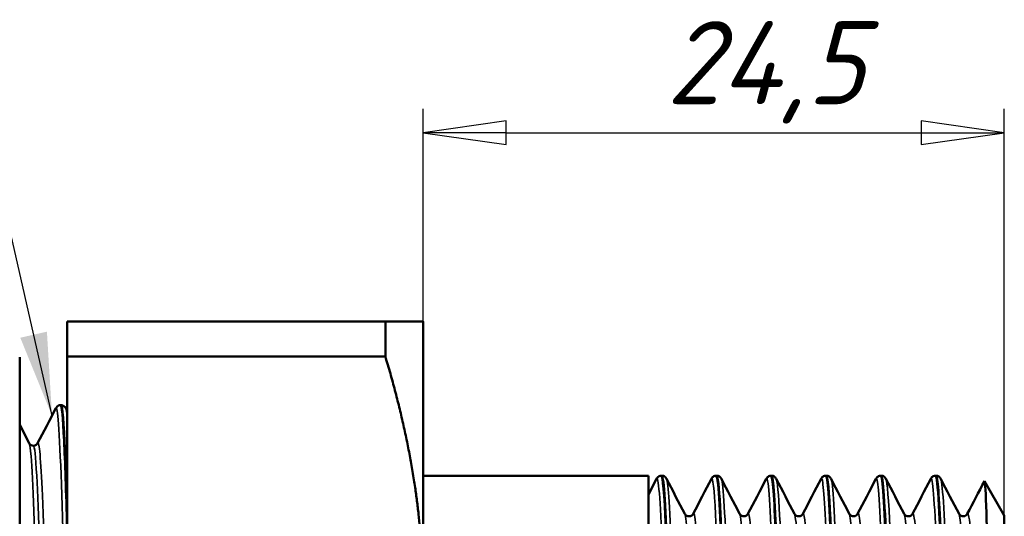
# Model space of a CAD drawing. Header units: millimetres. Extents: x -127 to 748, y -69 to 356.
# Tile 6 of 16: x 55 to 96, y 144 to 165. Entities that reach past the tile are written whole.
import ezdxf

# ---------------------------------------------------------------- set-up
doc = ezdxf.new("R2010")
doc.units = ezdxf.units.MM
for name, color, linetype, lineweight in [('Видимые тонкие (ГОСТ)', 7, 'Continuous', 35), ('Видимый контур (ГОСТ)', 7, 'Continuous', 50), ('Обозначение (ГОСТ)', 7, 'Continuous', 25), ('Размер (ГОСТ)', 7, 'Continuous', 25)]:
    doc.layers.add(name, color=color, linetype=linetype, lineweight=lineweight)
doc.styles.add('Обычный текст (ГОСТ)', font='GOST Common Italic.ttf')
doc.dimstyles.new('Диаметр (ГОСТ)$7', dxfattribs={"dimtxt": 3.5, "dimasz": 3.5, "dimexe": 1, "dimexo": 0, "dimgap": 0.5, "dimtad": 1, "dimrnd": 1e-08, "dimtxsty": 'Обычный текст (ГОСТ)', "dimblk": 'Filled-1', "dimcen": 0.09, "dimdle": 15, "dimclrd": 256, "dimclre": 256, "dimclrt": 256, "dimazin": 2, "dimtfac": 0.714286, "dimtdec": 3, "dimtmove": 0, "dimatfit": 3, "dimfxl": 1, "dimtolj": 1, "dimlwd": -1, "dimlwe": 25, "dimarcsym": 0})
doc.dimstyles.new('Обычный (ГОСТ)', dxfattribs={"dimtxt": 3.5, "dimasz": 3.5, "dimexe": 1, "dimexo": 0, "dimgap": 0.5, "dimtad": 1, "dimrnd": 1e-08, "dimtxsty": 'Обычный текст (ГОСТ)', "dimblk": 'Filled-1', "dimcen": 0.09, "dimdle": 15, "dimclrd": 256, "dimclre": 256, "dimclrt": 256, "dimazin": 2, "dimtfac": 0.714286, "dimtdec": 3, "dimtmove": 0, "dimatfit": 3, "dimfxl": 1, "dimtolj": 1, "dimlwd": 25, "dimlwe": 25, "dimarcsym": 0})

# ---------------------------------------------------------------- blocks, each defined once
blk = doc.blocks.new('Filled-1')
at = {"color": 0}
for p, q in [((0, 0), (-1, 0.143)), ((-1, 0.143), (-1, -0.143)), ((-1, 0), (0, 0)), ((-1, -0.143), (0, 0))]:
    blk.add_line(p, q, dxfattribs=at)
at = {"color": 0, "flags": 128}
blk.add_lwpolyline([(-1, -0.143), (0, 0), (-1, 0.143), (-1, -0.143)], dxfattribs=at)
at = {"color": 0}
blk.add_solid([(-1, -0.143), (0, 0), (-1, 0.143), (-1, -0.143)], dxfattribs=at)
blk = doc.blocks.new('*D10')
at = {"layer": 'Defpoints', "color": 0, "linetype": 'Continuous', "transparency": 16777216}
for p in [(96.245, 159.933), (71.745, 151.979), (96.245, 143.807)]:
    blk.add_point(p, dxfattribs=at)
at = {"layer": 'Размер (ГОСТ)', "linetype": 'Continuous', "lineweight": 25, "transparency": 16777216}
for p, q in [((71.745, 151.979), (71.745, 160.933)), ((96.245, 143.807), (96.245, 160.933)), ((75.245, 159.933), (92.745, 159.933))]:
    blk.add_line(p, q, dxfattribs=at)
at = {"layer": 'Размер (ГОСТ)', "linetype": 'Continuous', "lineweight": 25, "transparency": 16777216, "xscale": 3.5, "yscale": 3.5, "zscale": 3.5, "rotation": 180}
blk.add_blockref('Filled-1', (71.745, 159.933), dxfattribs=at)
at = {"layer": 'Размер (ГОСТ)', "linetype": 'Continuous', "lineweight": 25, "transparency": 16777216, "xscale": 3.5, "yscale": 3.5, "zscale": 3.5}
blk.add_blockref('Filled-1', (96.245, 159.933), dxfattribs=at)
at = {"layer": 'Размер (ГОСТ)', "linetype": 'Continuous', "lineweight": 25, "transparency": 16777216, "insert": (81.998, 164.633), "char_height": 3.5, "attachment_point": 1, "style": 'Обычный текст (ГОСТ)'}
blk.add_mtext('\\A1;24,5', dxfattribs=at)

msp = doc.modelspace()

# ---------------------------------------------------------------- linework, layer by layer
at = {"layer": 'Видимые тонкие (ГОСТ)'}
for points, knots in [([(56.272, 148.316), (56.309, 148.388), (56.347, 148.168), (56.384, 147.651), (56.462, 146.568), (56.54, 144.187), (56.618, 140.964), (56.66, 139.218), (56.702, 137.23), (56.745, 135.123)], [4.6759, 4.6759, 4.6759, 4.6759, 4.979486, 4.979486, 4.979486, 5.615583, 5.615583, 5.615583, 5.960049, 5.960049, 5.960049, 5.960049]), ([(55.501, 146.842), (55.568, 146.963), (55.635, 146.201), (55.701, 144.64), (55.781, 142.772), (55.861, 139.771), (55.94, 136.232), (56.02, 132.693), (56.099, 128.638), (56.179, 124.871), (56.259, 121.104), (56.338, 117.646), (56.418, 115.184), (56.498, 112.722), (56.577, 111.269), (56.657, 111.114), (56.657, 111.113), (56.657, 111.113), (56.657, 111.113)], [4.672886, 4.672886, 4.672886, 4.672886, 5.21582, 5.21582, 5.21582, 5.865496, 5.865496, 5.865496, 6.515032, 6.515032, 6.515032, 7.164431, 7.164431, 7.164431, 7.813698, 7.813698, 7.813698, 7.814479, 7.814479, 7.814479, 7.814479]), ([(55.146, 146.838), (55.171, 146.791), (55.197, 146.614), (55.223, 146.304), (55.303, 145.346), (55.382, 143.13), (55.462, 140.096), (55.542, 137.063), (55.621, 133.23), (55.701, 129.358), (55.781, 125.487), (55.861, 121.599), (55.94, 118.467), (56.02, 115.336), (56.099, 112.977), (56.179, 111.86), (56.22, 111.288), (56.261, 111.043), (56.301, 111.121)], [4.751892, 4.751892, 4.751892, 4.751892, 4.962195, 4.962195, 4.962195, 5.612161, 5.612161, 5.612161, 6.261979, 6.261979, 6.261979, 6.911655, 6.911655, 6.911655, 7.561191, 7.561191, 7.561191, 7.893485, 7.893485, 7.893485, 7.893485]), ([(55.324, 146.734), (55.37, 146.732), (55.417, 146.31), (55.463, 145.476), (55.543, 144.046), (55.623, 141.417), (55.703, 138.112), (55.783, 134.807), (55.862, 130.846), (55.942, 127.016), (56.022, 123.188), (56.102, 119.513), (56.181, 116.725), (56.261, 113.936), (56.341, 112.05), (56.421, 111.44), (56.44, 111.291), (56.46, 111.218), (56.479, 111.22)], [4.712389, 4.712389, 4.712389, 4.712389, 5.092278, 5.092278, 5.092278, 5.743161, 5.743161, 5.743161, 6.393901, 6.393901, 6.393901, 7.0445, 7.0445, 7.0445, 7.694963, 7.694963, 7.694963, 7.853982, 7.853982, 7.853982, 7.853982]), ([(82.744, 112.619), (82.698, 112.707), (82.653, 113.163), (82.607, 113.974), (82.526, 115.431), (82.444, 118.027), (82.363, 121.224), (82.282, 124.416), (82.2, 128.186), (82.119, 131.756), (82.037, 135.346), (81.955, 138.71), (81.874, 141.149), (81.792, 143.576), (81.711, 145.071), (81.629, 145.323), (81.616, 145.365), (81.602, 145.372), (81.588, 145.344)], [42.454608, 42.454608, 42.454608, 42.454608, 42.824676, 42.824676, 42.824676, 43.489247, 43.489247, 43.489247, 44.152648, 44.152648, 44.152648, 44.819544, 44.819544, 44.819544, 45.483584, 45.483584, 45.483584, 45.5962, 45.5962, 45.5962, 45.5962]), ([(83.162, 112.616), (83.141, 112.572), (83.12, 112.612), (83.098, 112.738), (83.016, 113.218), (82.934, 114.946), (82.852, 117.56), (82.771, 120.168), (82.689, 123.642), (82.607, 127.259), (82.526, 130.868), (82.444, 134.597), (82.363, 137.673), (82.282, 140.744), (82.2, 143.145), (82.119, 144.38), (82.082, 144.948), (82.044, 145.268), (82.007, 145.339)], [36.085209, 36.085209, 36.085209, 36.085209, 36.260318, 36.260318, 36.260318, 36.927949, 36.927949, 36.927949, 37.593927, 37.593927, 37.593927, 38.258497, 38.258497, 38.258497, 38.921899, 38.921899, 38.921899, 39.226801, 39.226801, 39.226801, 39.226801]), ([(85.055, 112.611), (84.973, 112.768), (84.892, 114.171), (84.81, 116.533), (84.729, 118.902), (84.647, 122.219), (84.565, 125.793), (84.483, 129.362), (84.402, 133.164), (84.32, 136.407), (84.238, 139.647), (84.157, 142.308), (84.075, 143.839), (84.016, 144.938), (83.958, 145.449), (83.899, 145.342)], [36.171422, 36.171422, 36.171422, 36.171422, 36.836269, 36.836269, 36.836269, 37.5034, 37.5034, 37.5034, 38.16971, 38.16971, 38.16971, 38.835261, 38.835261, 38.835261, 39.313015, 39.313015, 39.313015, 39.313015]), ([(85.474, 112.617), (85.419, 112.517), (85.365, 112.95), (85.31, 113.899), (85.226, 115.374), (85.141, 118.088), (85.056, 121.436), (84.974, 124.675), (84.892, 128.484), (84.81, 132.066), (84.729, 135.644), (84.647, 138.974), (84.565, 141.36), (84.483, 143.743), (84.402, 145.17), (84.32, 145.344), (84.319, 145.345), (84.319, 145.346), (84.318, 145.347)], [29.802023, 29.802023, 29.802023, 29.802023, 30.246769, 30.246769, 30.246769, 30.937505, 30.937505, 30.937505, 31.60552, 31.60552, 31.60552, 32.272651, 32.272651, 32.272651, 32.938961, 32.938961, 32.938961, 32.943616, 32.943616, 32.943616, 32.943616]), ([(87.366, 112.619), (87.333, 112.682), (87.299, 112.948), (87.265, 113.419), (87.184, 114.557), (87.102, 116.879), (87.02, 119.905), (86.939, 122.929), (86.857, 126.635), (86.776, 130.256), (86.694, 133.875), (86.613, 137.385), (86.531, 140.059), (86.45, 142.731), (86.368, 144.552), (86.287, 145.143), (86.261, 145.327), (86.236, 145.392), (86.211, 145.341)], [29.888237, 29.888237, 29.888237, 29.888237, 30.163583, 30.163583, 30.163583, 30.828942, 30.828942, 30.828942, 31.493952, 31.493952, 31.493952, 32.158628, 32.158628, 32.158628, 32.822985, 32.822985, 32.822985, 33.02983, 33.02983, 33.02983, 33.02983]), ([(87.785, 112.612), (87.775, 112.592), (87.765, 112.59), (87.755, 112.608), (87.673, 112.75), (87.592, 114.145), (87.51, 116.503), (87.428, 118.859), (87.347, 122.162), (87.265, 125.725), (87.184, 129.287), (87.102, 133.085), (87.02, 136.332), (86.939, 139.578), (86.857, 142.251), (86.776, 143.799), (86.727, 144.724), (86.678, 145.244), (86.63, 145.339)], [23.518838, 23.518838, 23.518838, 23.518838, 23.601009, 23.601009, 23.601009, 24.267111, 24.267111, 24.267111, 24.932834, 24.932834, 24.932834, 25.598193, 25.598193, 25.598193, 26.263203, 26.263203, 26.263203, 26.660431, 26.660431, 26.660431, 26.660431]), ([(89.678, 112.613), (89.611, 112.749), (89.543, 113.709), (89.476, 115.379), (89.395, 117.398), (89.313, 120.442), (89.232, 123.884), (89.149, 127.405), (89.066, 131.32), (88.983, 134.785), (88.901, 138.198), (88.819, 141.151), (88.737, 143.029), (88.665, 144.667), (88.594, 145.476), (88.522, 145.345)], [23.605052, 23.605052, 23.605052, 23.605052, 24.153462, 24.153462, 24.153462, 24.816494, 24.816494, 24.816494, 25.495019, 25.495019, 25.495019, 26.163249, 26.163249, 26.163249, 26.746644, 26.746644, 26.746644, 26.746644]), ([(90.097, 112.619), (90.052, 112.535), (90.008, 112.8), (89.964, 113.414), (89.883, 114.545), (89.801, 116.854), (89.72, 119.864), (89.639, 122.873), (89.557, 126.564), (89.476, 130.176), (89.395, 133.788), (89.313, 137.297), (89.232, 139.98), (89.149, 142.726), (89.066, 144.587), (88.983, 145.163), (88.969, 145.259), (88.955, 145.319), (88.941, 145.344)], [17.235653, 17.235653, 17.235653, 17.235653, 17.596276, 17.596276, 17.596276, 18.259557, 18.259557, 18.259557, 18.922712, 18.922712, 18.922712, 19.585745, 19.585745, 19.585745, 20.26427, 20.26427, 20.26427, 20.377245, 20.377245, 20.377245, 20.377245]), ([(91.989, 112.616), (91.965, 112.66), (91.942, 112.805), (91.918, 113.054), (91.836, 113.906), (91.755, 115.968), (91.673, 118.814), (91.592, 121.659), (91.511, 125.268), (91.429, 128.896), (91.348, 132.523), (91.266, 136.144), (91.185, 139.011), (91.103, 141.878), (91.022, 143.973), (90.941, 144.862), (90.905, 145.252), (90.869, 145.409), (90.834, 145.339)], [17.321866, 17.321866, 17.321866, 17.321866, 17.515803, 17.515803, 17.515803, 18.180224, 18.180224, 18.180224, 18.84449, 18.84449, 18.84449, 19.508604, 19.508604, 19.508604, 20.172569, 20.172569, 20.172569, 20.463459, 20.463459, 20.463459, 20.463459]), ([(92.408, 112.611), (92.408, 112.61), (92.407, 112.609), (92.407, 112.608), (92.325, 112.464), (92.244, 113.568), (92.162, 115.692), (92.081, 117.815), (91.999, 120.944), (91.918, 124.431), (91.836, 127.916), (91.755, 131.738), (91.673, 135.103), (91.592, 138.468), (91.511, 141.355), (91.429, 143.169), (91.37, 144.48), (91.311, 145.223), (91.252, 145.342)], [10.952468, 10.952468, 10.952468, 10.952468, 10.955731, 10.955731, 10.955731, 11.620474, 11.620474, 11.620474, 12.285054, 12.285054, 12.285054, 12.949475, 12.949475, 12.949475, 13.61374, 13.61374, 13.61374, 14.09406, 14.09406, 14.09406, 14.09406]), ([(94.301, 112.616), (94.241, 112.737), (94.18, 113.508), (94.12, 114.867), (94.039, 116.714), (93.957, 119.636), (93.875, 123.024), (93.794, 126.412), (93.712, 130.243), (93.631, 133.724), (93.549, 137.203), (93.467, 140.308), (93.386, 142.395), (93.305, 144.446), (93.225, 145.5), (93.145, 145.347)], [11.038681, 11.038681, 11.038681, 11.038681, 11.528403, 11.528403, 11.528403, 12.194392, 12.194392, 12.194392, 12.860191, 12.860191, 12.860191, 13.525804, 13.525804, 13.525804, 14.180274, 14.180274, 14.180274, 14.180274]), ([(94.719, 112.619), (94.683, 112.548), (94.647, 112.712), (94.611, 113.116), (94.529, 114.026), (94.447, 116.148), (94.366, 119.042), (94.284, 121.934), (94.202, 125.578), (94.12, 129.216), (94.039, 132.853), (93.957, 136.459), (93.875, 139.286), (93.794, 142.113), (93.712, 144.141), (93.631, 144.951), (93.608, 145.172), (93.586, 145.301), (93.564, 145.342)], [4.669282, 4.669282, 4.669282, 4.669282, 4.965094, 4.965094, 4.965094, 5.631472, 5.631472, 5.631472, 6.297654, 6.297654, 6.297654, 6.963642, 6.963642, 6.963642, 7.629441, 7.629441, 7.629441, 7.810875, 7.810875, 7.810875, 7.810875]), ([(86.595, 114.096), (86.536, 114.215), (86.477, 114.908), (86.417, 116.123), (86.334, 117.833), (86.251, 120.564), (86.167, 123.726), (86.084, 126.887), (86, 130.456), (85.917, 133.663), (85.834, 136.867), (85.75, 139.688), (85.667, 141.514), (85.591, 143.178), (85.515, 144.007), (85.439, 143.866)], [29.892507, 29.892507, 29.892507, 29.892507, 30.375677, 30.375677, 30.375677, 31.055783, 31.055783, 31.055783, 31.735578, 31.735578, 31.735578, 32.415077, 32.415077, 32.415077, 33.0341, 33.0341, 33.0341, 33.0341]), ([(83.934, 114.092), (83.923, 114.071), (83.912, 114.069), (83.901, 114.087), (83.818, 114.228), (83.734, 115.56), (83.651, 117.794), (83.567, 120.026), (83.484, 123.143), (83.401, 126.471), (83.317, 129.797), (83.234, 133.311), (83.151, 136.256), (83.067, 139.222), (82.983, 141.588), (82.899, 142.839), (82.859, 143.44), (82.818, 143.782), (82.778, 143.859)], [36.080939, 36.080939, 36.080939, 36.080939, 36.170131, 36.170131, 36.170131, 36.850419, 36.850419, 36.850419, 37.530081, 37.530081, 37.530081, 38.209182, 38.209182, 38.209182, 38.893184, 38.893184, 38.893184, 39.222531, 39.222531, 39.222531, 39.222531]), ([(84.284, 114.099), (84.24, 114.184), (84.196, 114.584), (84.151, 115.292), (84.068, 116.631), (83.984, 119.062), (83.901, 122.059), (83.818, 125.052), (83.734, 128.589), (83.651, 131.903), (83.567, 135.214), (83.484, 138.28), (83.401, 140.439), (83.317, 142.596), (83.234, 143.833), (83.151, 143.882), (83.143, 143.887), (83.136, 143.881), (83.128, 143.866)], [36.175692, 36.175692, 36.175692, 36.175692, 36.535314, 36.535314, 36.535314, 37.21629, 37.21629, 37.21629, 37.896578, 37.896578, 37.896578, 38.57624, 38.57624, 38.57624, 39.255341, 39.255341, 39.255341, 39.317285, 39.317285, 39.317285, 39.317285]), ([(86.245, 114.097), (86.219, 114.045), (86.193, 114.103), (86.167, 114.275), (86.084, 114.828), (86, 116.554), (85.917, 119.078), (85.834, 121.602), (85.75, 124.906), (85.667, 128.278), (85.584, 131.649), (85.501, 135.064), (85.417, 137.787), (85.33, 140.628), (85.243, 142.691), (85.157, 143.492), (85.134, 143.699), (85.112, 143.821), (85.089, 143.862)], [29.797753, 29.797753, 29.797753, 29.797753, 30.009624, 30.009624, 30.009624, 30.689419, 30.689419, 30.689419, 31.368918, 31.368918, 31.368918, 32.048138, 32.048138, 32.048138, 32.757057, 32.757057, 32.757057, 32.939346, 32.939346, 32.939346, 32.939346]), ([(88.557, 114.099), (88.512, 114.015), (88.468, 114.248), (88.424, 114.801), (88.34, 115.848), (88.256, 118.035), (88.172, 120.885), (88.089, 123.733), (88.005, 127.224), (87.921, 130.596), (87.838, 133.966), (87.754, 137.194), (87.67, 139.577), (87.587, 141.959), (87.503, 143.481), (87.419, 143.812), (87.413, 143.837), (87.407, 143.855), (87.401, 143.866)], [23.514568, 23.514568, 23.514568, 23.514568, 23.875524, 23.875524, 23.875524, 24.558703, 24.558703, 24.558703, 25.24144, 25.24144, 25.24144, 25.923753, 25.923753, 25.923753, 26.605657, 26.605657, 26.605657, 26.656161, 26.656161, 26.656161, 26.656161]), ([(88.907, 114.091), (88.829, 114.244), (88.752, 115.398), (88.675, 117.353), (88.591, 119.478), (88.508, 122.535), (88.424, 125.856), (88.34, 129.175), (88.256, 132.734), (88.172, 135.757), (88.089, 138.778), (88.005, 141.242), (87.921, 142.613), (87.864, 143.543), (87.808, 143.965), (87.751, 143.861)], [23.609322, 23.609322, 23.609322, 23.609322, 24.238046, 24.238046, 24.238046, 24.921683, 24.921683, 24.921683, 25.604862, 25.604862, 25.604862, 26.287599, 26.287599, 26.287599, 26.750914, 26.750914, 26.750914, 26.750914]), ([(90.868, 114.096), (90.807, 113.984), (90.745, 114.488), (90.684, 115.573), (90.601, 117.048), (90.517, 119.588), (90.434, 122.645), (90.351, 125.7), (90.268, 129.25), (90.184, 132.529), (90.101, 135.806), (90.018, 138.79), (89.934, 140.835), (89.86, 142.652), (89.786, 143.718), (89.712, 143.866)], [17.231383, 17.231383, 17.231383, 17.231383, 17.731065, 17.731065, 17.731065, 18.410619, 18.410619, 18.410619, 19.090029, 19.090029, 19.090029, 19.769301, 19.769301, 19.769301, 20.372975, 20.372975, 20.372975, 20.372975]), ([(91.218, 114.093), (91.207, 114.113), (91.195, 114.155), (91.184, 114.218), (91.101, 114.685), (91.018, 116.33), (90.934, 118.797), (90.851, 121.263), (90.767, 124.534), (90.684, 127.902), (90.601, 131.269), (90.517, 134.711), (90.434, 137.483), (90.351, 140.255), (90.268, 142.34), (90.184, 143.286), (90.144, 143.748), (90.103, 143.937), (90.062, 143.859)], [17.326136, 17.326136, 17.326136, 17.326136, 17.41767, 17.41767, 17.41767, 18.097523, 18.097523, 18.097523, 18.777224, 18.777224, 18.777224, 19.456778, 19.456778, 19.456778, 20.136188, 20.136188, 20.136188, 20.467729, 20.467729, 20.467729, 20.467729]), ([(93.179, 114.091), (93.098, 113.938), (93.018, 114.898), (92.937, 116.783), (92.853, 118.728), (92.77, 121.643), (92.686, 124.897), (92.603, 128.151), (92.519, 131.72), (92.436, 134.831), (92.352, 137.941), (92.269, 140.572), (92.185, 142.153), (92.131, 143.174), (92.078, 143.753), (92.024, 143.86)], [10.948197, 10.948197, 10.948197, 10.948197, 11.607973, 11.607973, 11.607973, 12.288996, 12.288996, 12.288996, 12.96984, 12.96984, 12.96984, 13.650509, 13.650509, 13.650509, 14.08979, 14.08979, 14.08979, 14.08979]), ([(93.529, 114.098), (93.499, 114.154), (93.468, 114.362), (93.438, 114.722), (93.354, 115.709), (93.271, 117.837), (93.187, 120.644), (93.104, 123.45), (93.02, 126.914), (92.937, 130.285), (92.853, 133.656), (92.77, 136.91), (92.686, 139.342), (92.603, 141.773), (92.519, 143.366), (92.436, 143.774), (92.415, 143.876), (92.394, 143.904), (92.374, 143.862)], [11.042951, 11.042951, 11.042951, 11.042951, 11.291533, 11.291533, 11.291533, 11.972926, 11.972926, 11.972926, 12.654132, 12.654132, 12.654132, 13.335155, 13.335155, 13.335155, 14.015999, 14.015999, 14.015999, 14.184544, 14.184544, 14.184544, 14.184544]), ([(95.491, 114.094), (95.476, 114.063), (95.461, 114.07), (95.446, 114.116), (95.362, 114.368), (95.278, 115.819), (95.195, 118.151), (95.111, 120.482), (95.027, 123.678), (94.943, 127.042), (94.86, 130.404), (94.776, 133.911), (94.692, 136.798), (94.609, 139.685), (94.525, 141.931), (94.441, 143.05), (94.406, 143.523), (94.37, 143.793), (94.335, 143.859)], [4.665012, 4.665012, 4.665012, 4.665012, 4.786992, 4.786992, 4.786992, 5.470031, 5.470031, 5.470031, 6.152851, 6.152851, 6.152851, 6.835454, 6.835454, 6.835454, 7.517845, 7.517845, 7.517845, 7.806605, 7.806605, 7.806605, 7.806605]), ([(95.841, 114.099), (95.793, 114.192), (95.745, 114.657), (95.697, 115.478), (95.613, 116.916), (95.53, 119.439), (95.446, 122.495), (95.362, 125.551), (95.278, 129.119), (95.195, 132.42), (95.111, 135.721), (95.027, 138.733), (94.943, 140.799), (94.86, 142.865), (94.776, 143.972), (94.692, 143.878), (94.69, 143.875), (94.687, 143.872), (94.685, 143.867)], [4.759766, 4.759766, 4.759766, 4.759766, 5.149888, 5.149888, 5.149888, 5.833151, 5.833151, 5.833151, 6.51619, 6.51619, 6.51619, 7.19901, 7.19901, 7.19901, 7.881613, 7.881613, 7.881613, 7.901359, 7.901359, 7.901359, 7.901359])]:
    msp.add_open_spline(points, degree=3, knots=knots, dxfattribs=at)
msp.add_open_spline([(56.686, 148.319), (56.706, 148.28), (56.725, 148.16), (56.745, 147.962)], degree=3, dxfattribs=at)
at = {"layer": 'Видимый контур (ГОСТ)'}
for p, q in [((56.745, 150.506), (56.745, 151.979)), ((70.157, 151.979), (56.745, 151.979)), ((70.157, 151.979), (70.157, 150.506)), ((71.745, 140.479), (71.745, 151.979)), ((54.745, 150.479), (54.745, 107.479)), ((56.745, 150.506), (56.745, 130.452)), ((70.157, 150.506), (56.745, 150.506)), ((56.489, 148.454), (56.47, 148.454)), ((54.745, 147.615), (55.146, 146.845)), ((81.245, 145.479), (71.745, 145.479)), ((81.245, 145.479), (81.245, 112.479)), ((81.245, 144.688), (81.588, 145.347)), ((81.788, 145.479), (81.807, 145.479)), ((84.099, 145.479), (84.118, 145.479)), ((86.41, 145.479), (86.43, 145.479)), ((88.722, 145.479), (88.741, 145.479)), ((91.033, 145.479), (91.053, 145.479)), ((93.345, 145.479), (93.364, 145.479)), ((96.245, 143.807), (95.413, 145.248)), ((96.245, 114.151), (96.245, 143.807))]:
    msp.add_line(p, q, dxfattribs=at)
for points, weights in [([(70.157, 151.979), (71.745, 151.979), (71.745, 151.979)], [1.01549453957, 1.03740226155, 1]), ([(71.745, 140.479), (71.745, 145.21), (70.157, 150.506)], [1, 1.03740226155, 1.01549453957])]:
    msp.add_rational_spline(points, weights, degree=2, dxfattribs=at)
for points in [[(55.501, 146.845), (55.758, 147.338), (56.015, 147.831), (56.272, 148.324)], [(56.686, 148.324), (56.706, 148.287), (56.725, 148.25), (56.745, 148.212)], [(82.007, 145.347), (82.264, 144.854), (82.521, 144.36), (82.778, 143.867)], [(83.128, 143.867), (83.385, 144.36), (83.642, 144.854), (83.899, 145.347)], [(84.318, 145.347), (84.575, 144.854), (84.832, 144.36), (85.089, 143.867)], [(85.439, 143.867), (85.697, 144.36), (85.954, 144.854), (86.211, 145.347)], [(86.63, 145.347), (86.887, 144.854), (87.144, 144.36), (87.401, 143.867)], [(87.751, 143.867), (88.008, 144.36), (88.265, 144.854), (88.522, 145.347)], [(88.941, 145.347), (89.198, 144.854), (89.455, 144.36), (89.712, 143.867)], [(90.062, 143.867), (90.319, 144.36), (90.576, 144.854), (90.834, 145.347)], [(91.252, 145.347), (91.509, 144.854), (91.767, 144.36), (92.024, 143.867)], [(92.374, 143.867), (92.631, 144.36), (92.888, 144.854), (93.145, 145.347)], [(93.564, 145.347), (93.821, 144.854), (94.078, 144.36), (94.335, 143.867)], [(94.685, 143.867), (94.925, 144.327), (95.164, 144.787), (95.404, 145.247)]]:
    msp.add_open_spline(points, degree=3, dxfattribs=at)
for points, knots in [([(56.272, 148.324), (56.281, 148.342), (56.293, 148.363), (56.334, 148.403), (56.353, 148.418), (56.403, 148.443), (56.436, 148.453), (56.469, 148.454)], [0, 0, 0, 0, 0.03589331, 0.03589331, 0.05457819, 0.05457819, 0.07393408, 0.07393408, 0.07393408, 0.07393408]), ([(56.469, 148.447), (56.518, 148.445), (56.566, 147.942), (56.615, 146.951), (56.658, 146.07), (56.701, 144.806), (56.745, 143.251)], [4.7116435, 4.7116435, 4.7116435, 4.7116435, 5.1078363, 5.1078363, 5.1078363, 5.4602258, 5.4602258, 5.4602258, 5.4602258]), ([(56.489, 148.454), (56.536, 148.452), (56.579, 148.434), (56.634, 148.396), (56.651, 148.377), (56.673, 148.348), (56.681, 148.335), (56.686, 148.324)], [0, 0, 0, 0, 0.02680473, 0.02680473, 0.05152112, 0.05152112, 0.07389735, 0.07389735, 0.07389735, 0.07389735]), ([(56.745, 143.931), (56.716, 144.915), (56.687, 145.761), (56.658, 146.441), (56.601, 147.759), (56.545, 148.442), (56.489, 148.448)], [-11.6906219, -11.6906219, -11.6906219, -11.6906219, -11.4542996, -11.4542996, -11.4542996, -10.9955743, -10.9955743, -10.9955743, -10.9955743]), ([(55.146, 146.845), (55.15, 146.836), (55.158, 146.821), (55.193, 146.787), (55.211, 146.773), (55.259, 146.75), (55.291, 146.742), (55.324, 146.742)], [0, 0, 0, 0, 0.03601997, 0.03601997, 0.05490034, 0.05490034, 0.0744849, 0.0744849, 0.0744849, 0.0744849]), ([(55.324, 146.742), (55.369, 146.742), (55.413, 146.759), (55.464, 146.793), (55.477, 146.809), (55.494, 146.832), (55.499, 146.839), (55.501, 146.845)], [0, 0, 0, 0, 0.02770344, 0.02770344, 0.05188023, 0.05188023, 0.07445278, 0.07445278, 0.07445278, 0.07445278]), ([(81.588, 145.347), (81.597, 145.365), (81.61, 145.388), (81.651, 145.428), (81.67, 145.443), (81.721, 145.468), (81.754, 145.478), (81.787, 145.479)], [0, 0, 0, 0, 0.03594127, 0.03594127, 0.05464525, 0.05464525, 0.07402176, 0.07402176, 0.07402176, 0.07402176]), ([(81.787, 145.475), (81.851, 145.471), (81.915, 144.72), (81.979, 143.293), (82.061, 141.473), (82.142, 138.567), (82.224, 135.176), (82.305, 131.787), (82.387, 127.935), (82.468, 124.42), (82.55, 120.907), (82.631, 117.751), (82.713, 115.609), (82.79, 113.591), (82.867, 112.483), (82.943, 112.479)], [-45.553973, -45.553973, -45.553973, -45.553973, -45.032478, -45.032478, -45.032478, -44.367333, -44.367333, -44.367333, -43.702384, -43.702384, -43.702384, -43.037626, -43.037626, -43.037626, -42.411501, -42.411501, -42.411501, -42.411501]), ([(82.963, 112.485), (82.905, 112.488), (82.847, 113.098), (82.789, 114.276), (82.708, 115.934), (82.627, 118.707), (82.545, 122.02), (82.464, 125.327), (82.382, 129.151), (82.301, 132.704), (82.22, 136.25), (82.139, 139.505), (82.058, 141.797), (81.976, 144.1), (81.895, 145.417), (81.813, 145.477), (81.811, 145.478), (81.809, 145.479), (81.807, 145.479)], [36.127436, 36.127436, 36.127436, 36.127436, 36.599331, 36.599331, 36.599331, 37.263746, 37.263746, 37.263746, 37.926819, 37.926819, 37.926819, 38.588787, 38.588787, 38.588787, 39.253699, 39.253699, 39.253699, 39.269908, 39.269908, 39.269908, 39.269908]), ([(81.807, 145.479), (81.854, 145.477), (81.897, 145.459), (81.953, 145.421), (81.97, 145.402), (81.993, 145.371), (82.001, 145.359), (82.007, 145.347)], [0, 0, 0, 0, 0.02673794, 0.02673794, 0.05147124, 0.05147124, 0.07398509, 0.07398509, 0.07398509, 0.07398509]), ([(83.899, 145.347), (83.909, 145.365), (83.921, 145.388), (83.963, 145.428), (83.982, 145.443), (84.032, 145.468), (84.065, 145.478), (84.099, 145.479)], [0, 0, 0, 0, 0.03594127, 0.03594127, 0.05464525, 0.05464525, 0.07402176, 0.07402176, 0.07402176, 0.07402176]), ([(84.099, 145.472), (84.125, 145.476), (84.152, 145.35), (84.179, 145.092), (84.26, 144.306), (84.342, 142.299), (84.423, 139.485), (84.504, 136.672), (84.586, 133.07), (84.667, 129.422), (84.748, 125.776), (84.83, 122.108), (84.911, 119.174), (84.992, 116.241), (85.074, 114.061), (85.155, 113.083), (85.188, 112.683), (85.221, 112.485), (85.255, 112.487)], [-39.270788, -39.270788, -39.270788, -39.270788, -39.052884, -39.052884, -39.052884, -38.38936, -38.38936, -38.38936, -37.725997, -37.725997, -37.725997, -37.062792, -37.062792, -37.062792, -36.399741, -36.399741, -36.399741, -36.128316, -36.128316, -36.128316, -36.128316]), ([(85.274, 112.48), (85.267, 112.479), (85.259, 112.489), (85.251, 112.511), (85.168, 112.743), (85.084, 114.293), (85.001, 116.825), (84.919, 119.305), (84.837, 122.709), (84.756, 126.328), (84.674, 129.942), (84.592, 133.747), (84.511, 136.953), (84.429, 140.155), (84.348, 142.738), (84.266, 144.167), (84.217, 145.03), (84.168, 145.469), (84.118, 145.471)], [29.84425, 29.84425, 29.84425, 29.84425, 29.907224, 29.907224, 29.907224, 30.587943, 30.587943, 30.587943, 31.254571, 31.254571, 31.254571, 31.920332, 31.920332, 31.920332, 32.585289, 32.585289, 32.585289, 32.986723, 32.986723, 32.986723, 32.986723]), ([(84.119, 145.479), (84.165, 145.477), (84.209, 145.459), (84.265, 145.421), (84.282, 145.402), (84.305, 145.371), (84.312, 145.359), (84.318, 145.347)], [0, 0, 0, 0, 0.02673794, 0.02673794, 0.05147124, 0.05147124, 0.07398509, 0.07398509, 0.07398509, 0.07398509]), ([(86.211, 145.347), (86.22, 145.365), (86.233, 145.388), (86.274, 145.428), (86.293, 145.443), (86.344, 145.468), (86.376, 145.478), (86.41, 145.479)], [0, 0, 0, 0, 0.03594127, 0.03594127, 0.05464525, 0.05464525, 0.07402176, 0.07402176, 0.07402176, 0.07402176]), ([(86.41, 145.477), (86.479, 145.473), (86.548, 144.59), (86.617, 142.939), (86.698, 140.998), (86.78, 138.007), (86.861, 134.582), (86.942, 131.157), (87.023, 127.32), (87.104, 123.859), (87.189, 120.228), (87.275, 117.038), (87.36, 115.007), (87.429, 113.366), (87.497, 112.489), (87.566, 112.482)], [-32.987603, -32.987603, -32.987603, -32.987603, -32.424463, -32.424463, -32.424463, -31.762387, -31.762387, -31.762387, -31.100435, -31.100435, -31.100435, -30.405994, -30.405994, -30.405994, -29.84513, -29.84513, -29.84513, -29.84513]), ([(86.43, 145.479), (86.477, 145.477), (86.52, 145.459), (86.576, 145.421), (86.593, 145.402), (86.616, 145.371), (86.624, 145.359), (86.63, 145.347)], [0, 0, 0, 0, 0.02673794, 0.02673794, 0.05147124, 0.05147124, 0.07398509, 0.07398509, 0.07398509, 0.07398509]), ([(87.586, 112.487), (87.54, 112.487), (87.493, 112.872), (87.447, 113.637), (87.365, 114.982), (87.284, 117.491), (87.202, 120.646), (87.121, 123.798), (87.04, 127.575), (86.958, 131.194), (86.877, 134.812), (86.795, 138.249), (86.714, 140.797), (86.633, 143.343), (86.551, 144.984), (86.47, 145.381), (86.457, 145.446), (86.443, 145.478), (86.43, 145.476)], [23.561065, 23.561065, 23.561065, 23.561065, 23.938858, 23.938858, 23.938858, 24.603307, 24.603307, 24.603307, 25.267396, 25.267396, 25.267396, 25.931142, 25.931142, 25.931142, 26.594559, 26.594559, 26.594559, 26.703538, 26.703538, 26.703538, 26.703538]), ([(88.522, 145.347), (88.532, 145.365), (88.544, 145.388), (88.586, 145.428), (88.605, 145.443), (88.655, 145.468), (88.688, 145.478), (88.722, 145.479)], [0, 0, 0, 0, 0.03594127, 0.03594127, 0.05464525, 0.05464525, 0.07402176, 0.07402176, 0.07402176, 0.07402176]), ([(88.722, 145.471), (88.758, 145.473), (88.795, 145.23), (88.832, 144.739), (88.914, 143.657), (88.995, 141.376), (89.077, 138.369), (89.158, 135.364), (89.24, 131.654), (89.321, 128.006), (89.403, 124.36), (89.484, 120.799), (89.566, 118.061), (89.647, 115.323), (89.728, 113.425), (89.81, 112.757), (89.832, 112.572), (89.855, 112.482), (89.878, 112.484)], [-26.704417, -26.704417, -26.704417, -26.704417, -26.402995, -26.402995, -26.402995, -25.738172, -25.738172, -25.738172, -25.073724, -25.073724, -25.073724, -24.409634, -24.409634, -24.409634, -23.745888, -23.745888, -23.745888, -23.561945, -23.561945, -23.561945, -23.561945]), ([(89.897, 112.479), (89.819, 112.479), (89.741, 113.624), (89.663, 115.704), (89.582, 117.866), (89.501, 121.025), (89.42, 124.531), (89.334, 128.209), (89.249, 132.244), (89.164, 135.729), (89.082, 139.105), (88.999, 141.943), (88.917, 143.64), (88.858, 144.843), (88.8, 145.468), (88.741, 145.473)], [17.27788, 17.27788, 17.27788, 17.27788, 17.914644, 17.914644, 17.914644, 18.576595, 18.576595, 18.576595, 19.271037, 19.271037, 19.271037, 19.943777, 19.943777, 19.943777, 20.420352, 20.420352, 20.420352, 20.420352]), ([(88.742, 145.479), (88.788, 145.477), (88.831, 145.459), (88.887, 145.421), (88.904, 145.402), (88.928, 145.371), (88.935, 145.359), (88.941, 145.347)], [0, 0, 0, 0, 0.02673794, 0.02673794, 0.05147124, 0.05147124, 0.07398509, 0.07398509, 0.07398509, 0.07398509]), ([(90.834, 145.347), (90.843, 145.365), (90.855, 145.388), (90.897, 145.428), (90.916, 145.443), (90.967, 145.468), (90.999, 145.478), (91.033, 145.479)], [0, 0, 0, 0, 0.03594127, 0.03594127, 0.05464525, 0.05464525, 0.07402176, 0.07402176, 0.07402176, 0.07402176]), ([(91.033, 145.479), (91.113, 145.481), (91.193, 144.279), (91.273, 142.109), (91.356, 139.841), (91.439, 136.531), (91.523, 132.893), (91.605, 129.332), (91.686, 125.481), (91.768, 122.144), (91.85, 118.811), (91.931, 116.012), (92.013, 114.328), (92.072, 113.119), (92.13, 112.49), (92.189, 112.484)], [-20.421232, -20.421232, -20.421232, -20.421232, -19.769806, -19.769806, -19.769806, -19.089087, -19.089087, -19.089087, -18.42246, -18.42246, -18.42246, -17.756698, -17.756698, -17.756698, -17.27876, -17.27876, -17.27876, -17.27876]), ([(91.053, 145.479), (91.099, 145.477), (91.143, 145.459), (91.199, 145.421), (91.216, 145.402), (91.239, 145.371), (91.246, 145.359), (91.252, 145.347)], [0, 0, 0, 0, 0.02673794, 0.02673794, 0.05147124, 0.05147124, 0.07398509, 0.07398509, 0.07398509, 0.07398509]), ([(92.209, 112.487), (92.173, 112.484), (92.137, 112.714), (92.101, 113.178), (92.02, 114.228), (91.938, 116.475), (91.857, 119.455), (91.776, 122.433), (91.694, 126.125), (91.613, 129.768), (91.532, 133.411), (91.45, 136.982), (91.369, 139.746), (91.288, 142.508), (91.206, 144.446), (91.125, 145.16), (91.101, 145.372), (91.077, 145.475), (91.053, 145.473)], [10.994694, 10.994694, 10.994694, 10.994694, 11.287671, 11.287671, 11.287671, 11.951033, 11.951033, 11.951033, 12.614238, 12.614238, 12.614238, 13.277289, 13.277289, 13.277289, 13.94019, 13.94019, 13.94019, 14.137167, 14.137167, 14.137167, 14.137167]), ([(93.145, 145.347), (93.154, 145.365), (93.167, 145.388), (93.208, 145.428), (93.227, 145.443), (93.278, 145.468), (93.311, 145.478), (93.344, 145.479)], [0, 0, 0, 0, 0.03594127, 0.03594127, 0.05464525, 0.05464525, 0.07402176, 0.07402176, 0.07402176, 0.07402176]), ([(93.344, 145.469), (93.393, 145.469), (93.441, 145.05), (93.489, 144.218), (93.571, 142.814), (93.653, 140.247), (93.734, 137.053), (93.816, 133.866), (93.897, 130.074), (93.979, 126.463), (94.06, 122.859), (94.141, 119.457), (94.223, 116.958), (94.304, 114.464), (94.385, 112.887), (94.466, 112.55), (94.478, 112.503), (94.489, 112.48), (94.5, 112.481)], [-14.138047, -14.138047, -14.138047, -14.138047, -13.743697, -13.743697, -13.743697, -13.077699, -13.077699, -13.077699, -12.413285, -12.413285, -12.413285, -11.750212, -11.750212, -11.750212, -11.088244, -11.088244, -11.088244, -10.995574, -10.995574, -10.995574, -10.995574]), ([(93.364, 145.479), (93.411, 145.477), (93.454, 145.459), (93.51, 145.421), (93.527, 145.402), (93.55, 145.371), (93.558, 145.359), (93.564, 145.347)], [0, 0, 0, 0, 0.02673794, 0.02673794, 0.05147124, 0.05147124, 0.07398509, 0.07398509, 0.07398509, 0.07398509]), ([(94.52, 112.48), (94.447, 112.483), (94.373, 113.485), (94.3, 115.336), (94.218, 117.393), (94.137, 120.484), (94.055, 123.968), (93.974, 127.452), (93.892, 131.306), (93.811, 134.733), (93.729, 138.159), (93.648, 141.135), (93.566, 143.045), (93.499, 144.627), (93.431, 145.469), (93.364, 145.476)], [4.711509, 4.711509, 4.711509, 4.711509, 5.309697, 5.309697, 5.309697, 5.974647, 5.974647, 5.974647, 6.639405, 6.639405, 6.639405, 7.303976, 7.303976, 7.303976, 7.853982, 7.853982, 7.853982, 7.853982]), ([(96.02, 113.763), (95.996, 113.721), (95.973, 114.03), (95.924, 115.353), (95.899, 116.398), (95.848, 119.104), (95.823, 120.744), (95.773, 124.411), (95.748, 126.406), (95.698, 130.496), (95.673, 132.552), (95.622, 136.454), (95.598, 138.26), (95.547, 141.382), (95.522, 142.662), (95.472, 144.517), (95.447, 145.069), (95.416, 145.247), (95.41, 145.258), (95.404, 145.247)], [-5.526708, -5.526708, -5.526708, -5.526708, -4.960197, -4.960197, -4.357642, -4.357642, -3.750094, -3.750094, -3.137553, -3.137553, -2.520022, -2.520022, -1.8975, -1.8975, -1.269988, -1.269988, -0.637488, -0.637488, -0.488861, -0.488861, -0.488861, -0.488861]), ([(82.778, 143.867), (82.782, 143.859), (82.789, 143.845), (82.824, 143.811), (82.841, 143.798), (82.889, 143.775), (82.921, 143.767), (82.953, 143.767)], [0, 0, 0, 0, 0.03594691, 0.03594691, 0.05480058, 0.05480058, 0.07435611, 0.07435611, 0.07435611, 0.07435611]), ([(82.953, 143.767), (82.999, 143.767), (83.042, 143.784), (83.092, 143.818), (83.105, 143.834), (83.122, 143.855), (83.126, 143.862), (83.128, 143.867)], [0, 0, 0, 0, 0.02780794, 0.02780794, 0.05196491, 0.05196491, 0.07432403, 0.07432403, 0.07432403, 0.07432403]), ([(85.089, 143.867), (85.093, 143.859), (85.1, 143.845), (85.135, 143.811), (85.153, 143.798), (85.201, 143.775), (85.232, 143.767), (85.264, 143.767)], [0, 0, 0, 0, 0.03594691, 0.03594691, 0.05480058, 0.05480058, 0.07435611, 0.07435611, 0.07435611, 0.07435611]), ([(85.264, 143.767), (85.31, 143.767), (85.353, 143.784), (85.404, 143.818), (85.417, 143.834), (85.433, 143.855), (85.437, 143.862), (85.439, 143.867)], [0, 0, 0, 0, 0.02780794, 0.02780794, 0.05196491, 0.05196491, 0.07432403, 0.07432403, 0.07432403, 0.07432403]), ([(87.401, 143.867), (87.405, 143.859), (87.412, 143.845), (87.447, 143.811), (87.464, 143.798), (87.512, 143.775), (87.544, 143.767), (87.576, 143.767)], [0, 0, 0, 0, 0.03594691, 0.03594691, 0.05480058, 0.05480058, 0.07435611, 0.07435611, 0.07435611, 0.07435611]), ([(87.576, 143.767), (87.621, 143.767), (87.665, 143.784), (87.715, 143.818), (87.728, 143.834), (87.744, 143.855), (87.748, 143.862), (87.751, 143.867)], [0, 0, 0, 0, 0.02780794, 0.02780794, 0.05196491, 0.05196491, 0.07432403, 0.07432403, 0.07432403, 0.07432403]), ([(89.712, 143.867), (89.716, 143.859), (89.723, 143.845), (89.758, 143.811), (89.775, 143.798), (89.823, 143.775), (89.855, 143.767), (89.887, 143.767)], [0, 0, 0, 0, 0.03594691, 0.03594691, 0.05480058, 0.05480058, 0.07435611, 0.07435611, 0.07435611, 0.07435611]), ([(89.887, 143.767), (89.933, 143.767), (89.976, 143.784), (90.026, 143.818), (90.04, 143.834), (90.056, 143.855), (90.06, 143.862), (90.062, 143.867)], [0, 0, 0, 0, 0.02780794, 0.02780794, 0.05196491, 0.05196491, 0.07432403, 0.07432403, 0.07432403, 0.07432403]), ([(92.024, 143.867), (92.028, 143.859), (92.035, 143.845), (92.07, 143.811), (92.087, 143.798), (92.135, 143.775), (92.167, 143.767), (92.199, 143.767)], [0, 0, 0, 0, 0.03594691, 0.03594691, 0.05480058, 0.05480058, 0.07435611, 0.07435611, 0.07435611, 0.07435611]), ([(92.199, 143.767), (92.244, 143.767), (92.288, 143.784), (92.338, 143.818), (92.351, 143.834), (92.367, 143.855), (92.371, 143.862), (92.374, 143.867)], [0, 0, 0, 0, 0.02780794, 0.02780794, 0.05196491, 0.05196491, 0.07432403, 0.07432403, 0.07432403, 0.07432403]), ([(94.335, 143.867), (94.339, 143.859), (94.346, 143.845), (94.381, 143.811), (94.398, 143.798), (94.446, 143.775), (94.478, 143.767), (94.51, 143.767)], [0, 0, 0, 0, 0.03594691, 0.03594691, 0.05480058, 0.05480058, 0.07435611, 0.07435611, 0.07435611, 0.07435611]), ([(94.51, 143.767), (94.556, 143.767), (94.599, 143.784), (94.649, 143.818), (94.662, 143.834), (94.679, 143.855), (94.683, 143.862), (94.685, 143.867)], [0, 0, 0, 0, 0.02780794, 0.02780794, 0.05196491, 0.05196491, 0.07432403, 0.07432403, 0.07432403, 0.07432403])]:
    msp.add_open_spline(points, degree=3, knots=knots, dxfattribs=at)

# ---------------------------------------------------------------- dimensions: what is measured, and where the dimension line sits
at = {"layer": 'Размер (ГОСТ)', "linetype": 'Continuous', "lineweight": 25}
dim = msp.add_linear_dim(base=(96.245, 159.933), p1=(71.745, 151.979), p2=(96.245, 143.807), angle=180, dimstyle='Обычный (ГОСТ)', override={"dimgap": 0.5, "dimdec": 2, "dimtol": 0, "dimlim": 0, "dimtp": 0, "dimtm": 0, "dimtdec": 3, "dimtofl": 0, "dimatfit": 1}, dxfattribs=at)
dim.commit()
dim.dimension.update_dxf_attribs({"geometry": '*D10', "text_midpoint": (86.58, 159.933), "dimtype": 160})

# ---------------------------------------------------------------- leaders
at = {"layer": 'Обозначение (ГОСТ)'}
msp.add_leader([(56.107, 148.007), (53.014, 161.616), (48.809, 161.616)], dimstyle='Диаметр (ГОСТ)$7', override={"dimtad": 0}, dxfattribs=at)

doc.saveas('drawing.dxf')
